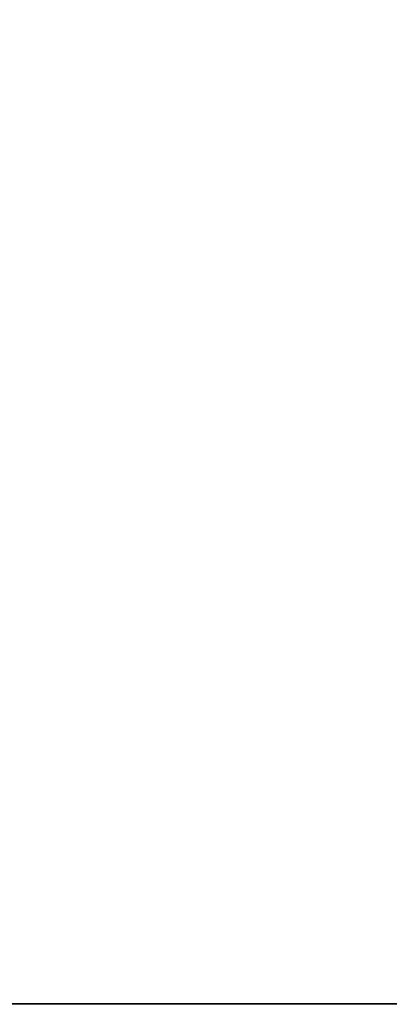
# Model space of a CAD drawing. Header units: millimetres. Extents: x -30280 to 309309, y -17460 to 4378.
# Tile 86 of 256: x 43973 to 44775, y -12544 to -10408. Entities that reach past the tile are written whole.
import ezdxf

# ---------------------------------------------------------------- set-up
doc = ezdxf.new("R2010")
doc.units = ezdxf.units.MM
doc.header["$MEASUREMENT"] = 0
doc.linetypes.add('Wipeout_Contour', pattern=[1000, 0, -1000])
doc.layers.add('P1_P2_PLANTA PRIMERA_2_Nuevo_08_E_Envans secs', color=7, linetype='Continuous')
doc.layers.add('P1_P2_PLANTA PRIMERA_2_Nuevo_14_PAV_Soft Light Grey 0554_Pluma_Nº__29', color=7, linetype='Continuous', lineweight=20)

msp = doc.modelspace()

# ---------------------------------------------------------------- wipeouts: each hides what was drawn before it
at = {"color": 254, "linetype": 'Wipeout_Contour', "lineweight": 0, "ltscale": 183219.175099}
msp.add_wipeout([(44775.1, -12542.4), (44775.1, -10097.4), (43961, -10097.4), (43961, -12542.4)], dxfattribs=at).dxf.layer = 'P1_P2_PLANTA PRIMERA_2_Nuevo_08_E_Envans secs'

# ---------------------------------------------------------------- next in the draw order: wipeouts: each hides what was drawn before it
at = {"color": 254, "linetype": 'Wipeout_Contour', "lineweight": 0, "ltscale": 184848.796581}
msp.add_wipeout([(44802.1, -10097.4), (44775.1, -10097.4), (44775.1, -12542.4), (44802.1, -12542.4)], dxfattribs=at).dxf.layer = 'P1_P2_PLANTA PRIMERA_2_Nuevo_08_E_Envans secs'

# ---------------------------------------------------------------- next in the draw order: linework, layer by layer
at = {"layer": 'P1_P2_PLANTA PRIMERA_2_Nuevo_14_PAV_Soft Light Grey 0554_Pluma_Nº__29', "color": 7, "linetype": 'Continuous', "lineweight": 20}
for p, q in [((63927.1, -12542.4), (39407.1, -12542.4)), ((63927.1, -12544.4), (39407.1, -12544.4))]:
    msp.add_line(p, q, dxfattribs=at)

doc.saveas('drawing.dxf')
